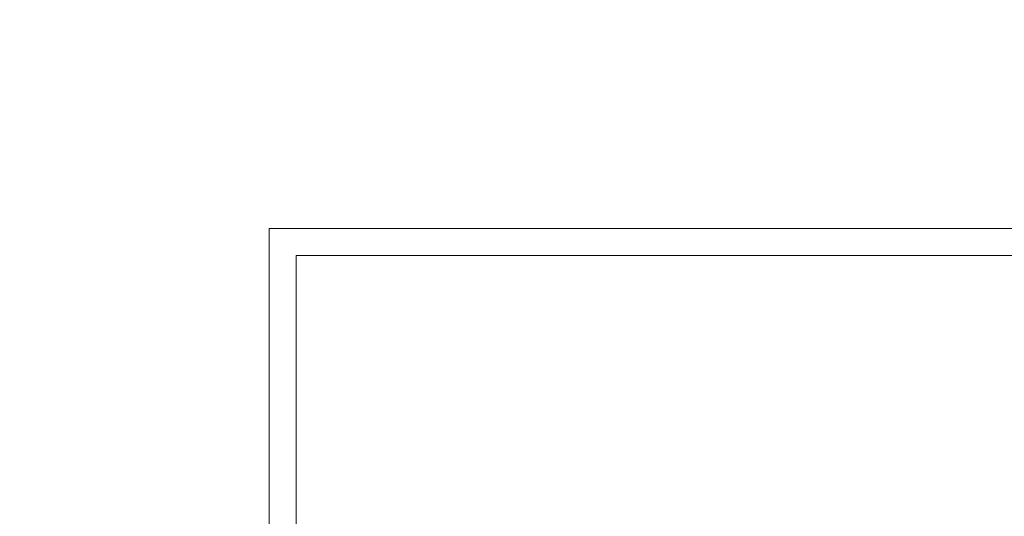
# Model space of a CAD drawing. Header units: millimetres. Extents: x 6197 to 108098, y 4257 to 29730.
# Tile 83 of 148: x 37724 to 39542, y 12002 to 12919. Entities that reach past the tile are written whole.
import ezdxf

# ---------------------------------------------------------------- set-up
doc = ezdxf.new("R2010")
doc.units = ezdxf.units.MM
doc.layers.add('R-TAB', color=1, linetype='Continuous')
doc.styles.get("Standard").update_dxf_attribs({"font": 'arial.ttf'})

msp = doc.modelspace()

# ---------------------------------------------------------------- linework, layer by layer
at = {"color": 3, "lineweight": 0}
for p, q in [((38184.313, 12533.758), (42384.313, 12533.758)), ((38184.313, 9563.758), (38184.313, 12533.758))]:
    msp.add_line(p, q, dxfattribs=at)
at = {"lineweight": 0}
for p, q in [((38234.313, 9613.758), (38234.313, 12483.758)), ((38234.313, 12483.758), (42334.313, 12483.758))]:
    msp.add_line(p, q, dxfattribs=at)

# ---------------------------------------------------------------- texts
at = {"layer": 'R-TAB', "color": 0, "ltscale": 24, "char_height": 75, "attachment_point": 1}
for s, insert, width in [('\\pi611.54556;ELEWACJE 1:100', (10063.11, 12918.034), 2065.84351), ('\\pi425.32455;RZUT PRZYZIEMIA 1:100', (21086.975, 12866.158), 2065.84351), ('\\pi553.40265;RZUT DACHU 1:100', (29238.618, 12807.619), 2065.84351), ('\\pi331.69293;PRZEKRÓJ  B-B\\P\\pi577.59163; 1:100', (34900.648, 12340.321), 1441.47248)]:
    msp.add_mtext(s, dxfattribs=dict(at, insert=insert, width=width))

doc.saveas('drawing.dxf')
